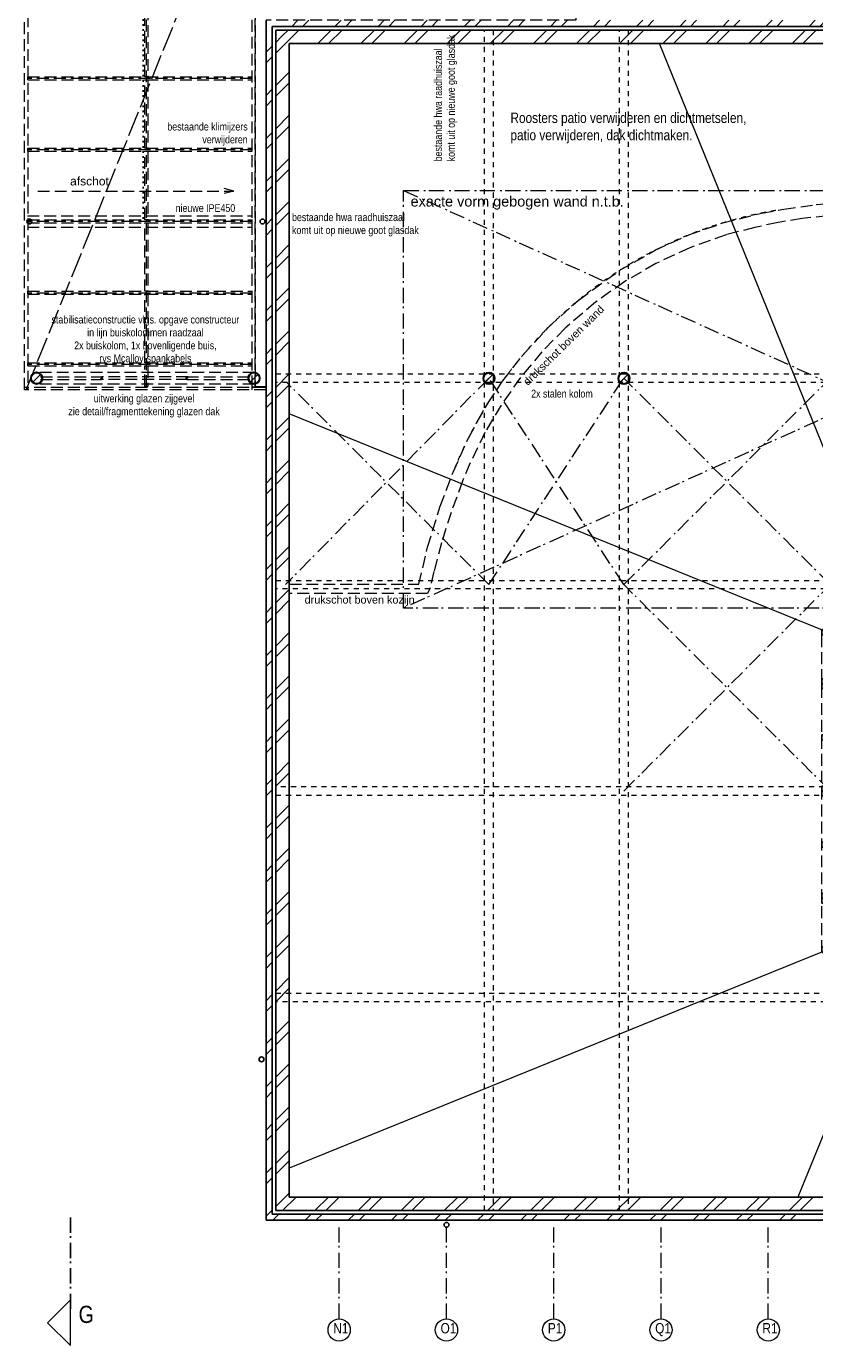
# Model space of a CAD drawing. Header units: millimetres. Extents: x 274611 to 571164, y 158736 to 298905.
# Tile 79 of 172: x 505683 to 518614, y 158736 to 180372. Entities that reach past the tile are written whole.
import ezdxf

# ---------------------------------------------------------------- set-up
doc = ezdxf.new("R2010")
doc.units = ezdxf.units.MM
doc.header["$LTSCALE"] = 400
for name, pattern in [('STYLE_01', [0.416641, 0.208282, -0.208359]), ('STYLE_02', [0.694427, 0.486069, -0.208359]), ('STYLE_03', [1.25, 1.041641, -0.208359]), ('STYLE_05', [0.208282, 0.069427, -0.138855]), ('STYLE_06', [1.041641, 0.625, -0.208282, 0.069427, -0.138931])]:
    doc.linetypes.add(name, pattern=pattern)
for name, color, linetype, lineweight in [('Binnenkozijnen', 140, 'Continuous', 15), ('Interieur-vaste inrichting', 140, 'Continuous', 15), ('Lijn-afbreek', 140, 'STYLE_06', 15), ('mat-baksteen', 5, 'Continuous', 25), ('mat-beton (ihwg)', 5, 'Continuous', 25), ('mat-isolatie', 140, 'Continuous', 15), ('mat-staal', 5, 'Continuous', 25), ('None', 7, 'Continuous', 9), ('Tekst', 140, 'Continuous', 15)]:
    doc.layers.add(name, color=color, linetype=linetype, lineweight=lineweight)
doc.styles.add('Arial', font='arial.ttf', dxfattribs={"height": 211.666667})
doc.styles.add('Arial Narrow', font='ARIALN.TTF', dxfattribs={"height": 222.25})

# ---------------------------------------------------------------- blocks, each defined once
blk = doc.blocks.new('*U363')
at = {"layer": 'Lijn-afbreek', "lineweight": 5}
for p, q in [((3497, -24360), (18647, -31210)), ((18647, -24360), (3497, -31210))]:
    blk.add_line(p, q, dxfattribs=at)
at = {"layer": 'Lijn-afbreek', "color": 140, "lineweight": 15}
blk.add_lwpolyline([(3497, -24360), (18647, -24360), (18647, -31210), (3497, -31210)], close=True, dxfattribs=at)
blk = doc.blocks.new('*U364')
at = {"layer": 'Interieur-vaste inrichting', "linetype": 'STYLE_01', "lineweight": 15}
blk.add_arc((10755, -31518), 6925, 99.5607, 157.9713, dxfattribs=at)
at = {"layer": 'mat-isolatie', "linetype": 'STYLE_02', "lineweight": 5}
blk.add_lwpolyline([(4566, -28410), (4874, -27860), (5121, -27490), (5455, -27060), (5869, -26610), (6367, -26160), (7037, -25675), (7625, -25340), (8178, -25090), (8737, -24893), (9367, -24733), (9737, -24666), (10267, -24593), (10577, -24563), (11007, -24538), (11340, -24532), (11342, -25232), (11807, -25242), (12387, -25287), (12867, -25352), (13437, -25463), (13847, -25567), (14377, -25720), (14944, -25910), (15497, -26134), (16035, -26390), (16507, -26649), (16937, -26916), (17487, -27304), (17907, -27641), (18360, -27108), (20541, -27108), (20541, -27217), (18406, -27217), (17917, -27782), (17367, -27339), (16899, -27010), (16357, -26678), (15747, -26358), (15131, -26089), (14607, -25898), (13957, -25702), (13400, -25558), (12827, -25467), (12207, -25369), (11807, -25349), (11337, -25332), (11245, -25333), (11237, -24733), (10897, -24743), (10457, -24775), (10037, -24823), (9641, -24886), (9260, -24967), (8787, -25087), (8192, -25300), (7637, -25559), (7127, -25855), (6647, -26193), (6146, -26620), (5767, -27007), (5415, -27430), (5098, -27880), (4833, -28330), (4590, -28830), (4465, -29130), (4277, -29640), (4118, -30140), (3995, -30610), (3935, -30880), (3891, -30972), (1626, -30972), (1626, -30820), (3747, -30820), (3891, -30210), (4100, -29540), (4311, -28980)], close=True, dxfattribs=at)
at = {"layer": 'None', "color": 7}
blk.add_blockref('*U363', (0, 0), dxfattribs=at)
at = {"layer": 'Tekst', "color": 140, "style": 'Arial'}
for s, insert, char_height, width, attachment_point in [('exacte vorm gebogen wand n.t.b.', (3613, -24455), 169.33, 3574.5, 1), ('drukschot boven kozijn', (19537, -27234), 127, 4640, 2), ('drukschot boven kozijn', (2777, -31009), 127, 4640, 2)]:
    blk.add_mtext(s, dxfattribs=dict(at, insert=insert, char_height=char_height, width=width, attachment_point=attachment_point))
at = {"layer": 'Tekst', "color": 140, "char_height": 127, "width": 3574.5, "attachment_point": 1, "style": 'Arial'}
for insert, rotation in [((14308, -25947), 341.3138), ((5446, -27478), 44.5638)]:
    blk.add_mtext('drukschot boven wand', dxfattribs=dict(at, insert=insert, rotation=rotation))
blk = doc.blocks.new('*U925')
at = {"layer": 'None', "color": 43, "linetype": 'Continuous', "lineweight": 9}
for points, knots in [([(0, 0), (0, 5), (3.894, 10), (11.68, 20), (20, 0)], [0, 0, 0, 0.3093529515, 0.3093529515, 1, 1, 1]), ([(20, 0), (28.32, -20), (36.106, -10), (40, -5), (40, 0), (40, 5), (36.106, 10), (28.32, 20), (20, 0)], [0, 0, 0, 0.3453298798, 0.3453298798, 0.500007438, 0.500007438, 0.6546816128, 0.6546816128, 1, 1, 1]), ([(20, 0), (25.824, -14), (31.2742, -7), (34, -3.5), (34, 0), (34, 3.5), (31.2742, 7), (25.824, 14), (20, 0)], [0, 0, 0, 0.3453298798, 0.3453298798, 0.500007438, 0.500007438, 0.6546816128, 0.6546816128, 1, 1, 1])]:
    blk.add_open_spline(points, degree=2, knots=knots, dxfattribs=at)
blk = doc.blocks.new('*U926')
at = {"layer": 'None', "color": 43}
blk.add_blockref('*U925', (0, 0), dxfattribs=at)
blk = doc.blocks.new('*U927')
at = {"layer": 'None', "color": 43, "linetype": 'Continuous', "lineweight": 9}
for points, knots in [([(0, 0), (0, 5), (3.894, 10), (11.68, 20), (20, 0)], [0, 0, 0, 0.3093529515, 0.3093529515, 1, 1, 1]), ([(20, 0), (28.32, -20), (36.106, -10), (40, -5), (40, 0), (40, 5), (36.106, 10), (28.32, 20), (20, 0)], [0, 0, 0, 0.3453298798, 0.3453298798, 0.500007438, 0.500007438, 0.6546816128, 0.6546816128, 1, 1, 1]), ([(20, 0), (25.824, -14), (31.2742, -7), (34, -3.5), (34, 0), (34, 3.5), (31.2742, 7), (25.824, 14), (20, 0)], [0, 0, 0, 0.3453298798, 0.3453298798, 0.500007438, 0.500007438, 0.6546816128, 0.6546816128, 1, 1, 1])]:
    blk.add_open_spline(points, degree=2, knots=knots, dxfattribs=at)
blk = doc.blocks.new('*U928')
at = {"layer": 'None', "color": 43}
blk.add_blockref('*U927', (0, 0), dxfattribs=at)
blk = doc.blocks.new('*X295')
at = {"layer": 'None', "lineweight": 9}
blk.add_line((-68, -68), (68, 68), dxfattribs=at)
blk = doc.blocks.new('Kolom O 194')
at = {"layer": 'mat-staal', "lineweight": 25}
for radius in [96.8, 88.8]:
    blk.add_circle((0, 0), radius, dxfattribs=at)
at = {"layer": 'mat-staal'}
blk.add_blockref('*X295', (0, 0), dxfattribs=at)
blk = doc.blocks.new('*U929')
at = {"layer": 'None', "color": 8, "linetype": 'STYLE_02', "lineweight": 5}
for p, q in [((1057, -27345), (-2522, -27345)), ((-39, -27420), (-1459, -27420)), ((-39, -27460), (-1459, -27460)), ((1057, -27535), (-2522, -27535))]:
    blk.add_line(p, q, dxfattribs=at)
at = {"layer": 'None', "color": 43, "linetype": 'STYLE_02', "lineweight": 9}
for p, q in [((-2459, -27420), (-1459, -27420)), ((-2459, -27460), (-1459, -27460)), ((-59, -27420), (948, -27420)), ((-59, -27460), (948, -27460))]:
    blk.add_line(p, q, dxfattribs=at)
at = {"layer": 'None', "color": 7}
for p in [(-2522, -27440), (1044, -27440)]:
    blk.add_blockref('Kolom O 194', p, dxfattribs=at)
at = {"layer": 'None', "color": 43}
for name, p, rotation in [('*U926', (-1459, -27420), 270), ('*U928', (-59, -27460), 90)]:
    blk.add_blockref(name, p, dxfattribs=dict(at, rotation=rotation))
blk = doc.blocks.new('*U933')
at = {"layer": 'None', "color": 43, "linetype": 'STYLE_02', "lineweight": 9}
blk.add_line((-2503, -24370), (715, -24370), dxfattribs=at)
at = {"layer": 'None', "color": 43, "lineweight": 9}
for q in [(556, -24327), (556, -24413)]:
    blk.add_line((715, -24370), q, dxfattribs=at)
at = {"layer": 'None', "color": 43, "insert": (-1973, -24137), "char_height": 141.1, "attachment_point": 1, "style": 'Arial'}
blk.add_mtext('afschot', dxfattribs=at)
blk = doc.blocks.new('*U935')
at = {"layer": 'None', "color": 140, "linetype": 'STYLE_03', "lineweight": 15}
blk.add_line((-2694, -27630), (6326, -5310), dxfattribs=at)
at = {"layer": 'None', "color": 140, "linetype": 'STYLE_02', "lineweight": 15}
for p, q in [((-724, -10169), (-724, -27575)), ((1011, -22524), (-2674, -22524)), ((1011, -23697), (-2674, -23697)), ((-2674, -24775), (1011, -24775)), ((1011, -24870), (-2674, -24870)), ((-2674, -24965), (1011, -24965)), ((1011, -26043), (-2674, -26043)), ((1011, -27216), (-2674, -27216)), ((1241, -27590), (-2719, -27590)), ((1241, -27630), (-2719, -27630))]:
    blk.add_line(p, q, dxfattribs=at)
at = {"layer": 'None', "color": 43, "linetype": 'STYLE_02', "lineweight": 9}
for p, q in [((-2669, -22495), (1011, -22495)), ((-2669, -22545), (-2669, -22495)), ((1011, -22545), (1011, -22495)), ((-2669, -22545), (1011, -22545)), ((-2669, -23668), (1011, -23668)), ((-2669, -23718), (-2669, -23668)), ((-2669, -23718), (1011, -23718)), ((1011, -23718), (1011, -23668)), ((-2669, -24841), (1011, -24841)), ((-2669, -24891), (-2669, -24841)), ((1011, -24891), (1011, -24841)), ((-2669, -24891), (1011, -24891)), ((-2669, -26014), (1011, -26014)), ((-2669, -26064), (-2669, -26014)), ((-2669, -26064), (1011, -26064)), ((1011, -26064), (1011, -26014)), ((-2669, -27187), (1011, -27187)), ((-2669, -27237), (-2669, -27187)), ((-2669, -27237), (1011, -27237)), ((1011, -27237), (1011, -27187))]:
    blk.add_line(p, q, dxfattribs=at)
for points in [[(-2719, -7320), (-2669, -7320), (-2669, -27630), (-2719, -27630)], [(-749, -21372), (-699, -21372), (-699, -22495), (-749, -22495)], [(1011, -21372), (1061, -21372), (1061, -27590), (1011, -27590)], [(1241, -27580), (1061, -27580), (1061, -21372), (6326, -21372), (6326, -21570), (1241, -21570)], [(-749, -22545), (-699, -22545), (-699, -23668), (-749, -23668)], [(-749, -23718), (-699, -23718), (-699, -24841), (-749, -24841)], [(-749, -24891), (-699, -24891), (-699, -26014), (-749, -26014)], [(-749, -26064), (-699, -26064), (-699, -27187), (-749, -27187)], [(-749, -27237), (-699, -27237), (-699, -27575), (-749, -27575)], [(1011, -27580), (1241, -27580), (1241, -27630), (1011, -27630)]]:
    blk.add_lwpolyline(points, close=True, dxfattribs=at)
at = {"layer": 'None', "color": 7}
for name in ['*U933', '*U929']:
    blk.add_blockref(name, (0, 0), dxfattribs=at)
at = {"layer": 'Tekst', "color": 140, "insert": (-738, -26415), "char_height": 127, "attachment_point": 2, "style": 'Arial Narrow'}
blk.add_mtext('stabilisatieconstructie vlgs. opgave constructeur\\Pin lijn buiskolommen raadzaal\\P2x buiskolom, 1x bovenligende buis,\\Prvs Mcalloy-spankabels\\P', dxfattribs=at)
blk = doc.blocks.new('*X1020')
at = {"layer": 'None', "lineweight": 9}
for p, q in [((1503, -21832), (1604, -21730)), ((1591, -21920), (1781, -21730)), ((2092, -21950), (2312, -21730)), ((2268, -21950), (2488, -21730)), ((2799, -21950), (3019, -21730)), ((2975, -21950), (3195, -21730)), ((3506, -21950), (3726, -21730)), ((3682, -21950), (3902, -21730)), ((4213, -21950), (4433, -21730)), ((4389, -21950), (4609, -21730)), ((4920, -21950), (5140, -21730)), ((5096, -21950), (5316, -21730)), ((5627, -21950), (5847, -21730)), ((5804, -21950), (6024, -21730)), ((6334, -21950), (6554, -21730)), ((6511, -21950), (6731, -21730)), ((7041, -21950), (7261, -21730)), ((7218, -21950), (7438, -21730)), ((7748, -21950), (7968, -21730)), ((7925, -21950), (8145, -21730)), ((8456, -21950), (8676, -21730)), ((8632, -21950), (8852, -21730)), ((9163, -21950), (9383, -21730)), ((9339, -21950), (9559, -21730)), ((9870, -21950), (10090, -21730)), ((10046, -21950), (10266, -21730)), ((10577, -21950), (10797, -21730)), ((10753, -21950), (10973, -21730)), ((11284, -21950), (11504, -21730)), ((11460, -21950), (11680, -21730)), ((11991, -21950), (12211, -21730)), ((12167, -21950), (12387, -21730)), ((12698, -21950), (12918, -21730)), ((12875, -21950), (13095, -21730)), ((13405, -21950), (13625, -21730)), ((13582, -21950), (13802, -21730)), ((14112, -21950), (14332, -21730)), ((14289, -21950), (14509, -21730)), ((14820, -21950), (15040, -21730)), ((14996, -21950), (15216, -21730)), ((15527, -21950), (15747, -21730)), ((15703, -21950), (15923, -21730)), ((16234, -21950), (16454, -21730)), ((16410, -21950), (16630, -21730)), ((16941, -21950), (17161, -21730)), ((17117, -21950), (17337, -21730)), ((17648, -21950), (17868, -21730)), ((17824, -21950), (18044, -21730)), ((18355, -21950), (18575, -21730)), ((18531, -21950), (18751, -21730)), ((19062, -21950), (19282, -21730)), ((19239, -21950), (19459, -21730)), ((19769, -21950), (19989, -21730)), ((19946, -21950), (20166, -21730)), ((20476, -21950), (20556, -21870))]:
    blk.add_line(p, q, dxfattribs=at)
blk = doc.blocks.new('*X1021')
at = {"layer": 'None', "lineweight": 9}
for p, q in [((1401, -21933), (1503, -21832)), ((1401, -22110), (1591, -21920)), ((1401, -22641), (1621, -22421)), ((1401, -22817), (1621, -22597)), ((1401, -23348), (1621, -23128)), ((1401, -23524), (1621, -23304)), ((1401, -24055), (1621, -23835)), ((1401, -24231), (1621, -24011)), ((1401, -24762), (1621, -24542)), ((1401, -24938), (1621, -24718)), ((1401, -25469), (1621, -25249)), ((1401, -25645), (1621, -25425)), ((1401, -26176), (1621, -25956)), ((1401, -26352), (1621, -26132)), ((1401, -26883), (1621, -26663)), ((1401, -27060), (1621, -26840)), ((1401, -27590), (1621, -27370)), ((1401, -27767), (1621, -27547)), ((1401, -28297), (1621, -28077)), ((1401, -28474), (1621, -28254)), ((1401, -29005), (1621, -28785)), ((1401, -29181), (1621, -28961)), ((1401, -29712), (1621, -29492)), ((1401, -29888), (1621, -29668)), ((1401, -30419), (1621, -30199)), ((1401, -30595), (1621, -30375)), ((1401, -31126), (1621, -30906)), ((1401, -31302), (1621, -31082)), ((1401, -31833), (1621, -31613)), ((1401, -32009), (1621, -31789)), ((1401, -32540), (1621, -32320)), ((1401, -32716), (1621, -32496)), ((1401, -33247), (1621, -33027)), ((1401, -33424), (1621, -33204)), ((1401, -33954), (1621, -33734)), ((1401, -34131), (1621, -33911)), ((1401, -34661), (1621, -34441)), ((1401, -34838), (1621, -34618)), ((1401, -35368), (1621, -35148)), ((1401, -35545), (1621, -35325)), ((1401, -36076), (1621, -35856)), ((1401, -36252), (1621, -36032)), ((1401, -36783), (1621, -36563)), ((1401, -36959), (1621, -36739)), ((1401, -37490), (1621, -37270)), ((1401, -37666), (1621, -37446)), ((1401, -38197), (1621, -37977)), ((1401, -38373), (1621, -38153)), ((1401, -38904), (1621, -38684)), ((1401, -39080), (1621, -38860)), ((1401, -39611), (1621, -39391)), ((1401, -39788), (1621, -39568)), ((1401, -40318), (1621, -40098)), ((1401, -40495), (1621, -40275)), ((1401, -41025), (1621, -40805))]:
    blk.add_line(p, q, dxfattribs=at)
blk = doc.blocks.new('*X1022')
at = {"layer": 'None', "lineweight": 9}
for p, q in [((1513, -41090), (1733, -40870)), ((2044, -41090), (2264, -40870)), ((2220, -41090), (2440, -40870)), ((2751, -41090), (2971, -40870)), ((2927, -41090), (3147, -40870)), ((3458, -41090), (3678, -40870)), ((3634, -41090), (3854, -40870)), ((4165, -41090), (4385, -40870)), ((4341, -41090), (4561, -40870)), ((4872, -41090), (5092, -40870)), ((5048, -41090), (5268, -40870)), ((5579, -41090), (5799, -40870)), ((5755, -41090), (5975, -40870)), ((6286, -41090), (6506, -40870)), ((6463, -41090), (6683, -40870)), ((6993, -41090), (7213, -40870)), ((7170, -41090), (7390, -40870)), ((7700, -41090), (7920, -40870)), ((7877, -41090), (8097, -40870)), ((8408, -41090), (8628, -40870)), ((8584, -41090), (8804, -40870)), ((9115, -41090), (9335, -40870)), ((9291, -41090), (9511, -40870)), ((9822, -41090), (10042, -40870)), ((9998, -41090), (10218, -40870)), ((10529, -41090), (10749, -40870)), ((10705, -41090), (10925, -40870)), ((11236, -41090), (11456, -40870)), ((11412, -41090), (11632, -40870)), ((11943, -41090), (12163, -40870)), ((12119, -41090), (12339, -40870)), ((12650, -41090), (12870, -40870)), ((12827, -41090), (13047, -40870)), ((13357, -41090), (13577, -40870)), ((13534, -41090), (13754, -40870)), ((14064, -41090), (14284, -40870)), ((14241, -41090), (14461, -40870)), ((14771, -41090), (14991, -40870)), ((14948, -41090), (15168, -40870)), ((15479, -41090), (15699, -40870)), ((15655, -41090), (15875, -40870)), ((16186, -41090), (16406, -40870)), ((16362, -41090), (16582, -40870)), ((16893, -41090), (17113, -40870)), ((17069, -41090), (17289, -40870)), ((17600, -41090), (17820, -40870)), ((17776, -41090), (17996, -40870)), ((18307, -41090), (18527, -40870)), ((18483, -41090), (18703, -40870)), ((19014, -41090), (19234, -40870)), ((19191, -41090), (19411, -40870)), ((19721, -41090), (19941, -40870)), ((19898, -41090), (20118, -40870)), ((20428, -41090), (20595, -40924)), ((20605, -41090), (20683, -41012))]:
    blk.add_line(p, q, dxfattribs=at)
blk = doc.blocks.new('*X1023')
at = {"layer": 'None', "lineweight": 9}
for p, q in [((1241, -22093), (1341, -21993)), ((1241, -22270), (1341, -22170)), ((1241, -22801), (1341, -22701)), ((1241, -22977), (1341, -22877)), ((1241, -23508), (1341, -23408)), ((1241, -23684), (1341, -23584)), ((1241, -24215), (1341, -24115)), ((1241, -24391), (1341, -24291)), ((1241, -24922), (1341, -24822)), ((1241, -25098), (1341, -24998)), ((1241, -25629), (1341, -25529)), ((1241, -25805), (1341, -25705)), ((1241, -26336), (1341, -26236)), ((1241, -26512), (1341, -26412)), ((1241, -27043), (1341, -26943)), ((1241, -27220), (1341, -27120)), ((1241, -27750), (1341, -27650)), ((1241, -27927), (1341, -27827)), ((1241, -28457), (1341, -28357)), ((1241, -28634), (1341, -28534)), ((1241, -29165), (1341, -29065)), ((1241, -29341), (1341, -29241)), ((1241, -29872), (1341, -29772)), ((1241, -30048), (1341, -29948)), ((1241, -30579), (1341, -30479)), ((1241, -30755), (1341, -30655)), ((1241, -31286), (1341, -31186)), ((1241, -31462), (1341, -31362)), ((1241, -31993), (1341, -31893)), ((1241, -32169), (1341, -32069)), ((1241, -32700), (1341, -32600)), ((1241, -32876), (1341, -32776)), ((1241, -33407), (1341, -33307)), ((1241, -33584), (1341, -33484)), ((1241, -34114), (1341, -34014)), ((1241, -34291), (1341, -34191)), ((1241, -34821), (1341, -34721)), ((1241, -34998), (1341, -34898)), ((1241, -35528), (1341, -35428)), ((1241, -35705), (1341, -35605)), ((1241, -36236), (1341, -36136)), ((1241, -36412), (1341, -36312)), ((1241, -36943), (1341, -36843)), ((1241, -37119), (1341, -37019)), ((1241, -37650), (1341, -37550)), ((1241, -37826), (1341, -37726)), ((1241, -38357), (1341, -38257)), ((1241, -38533), (1341, -38433)), ((1241, -39064), (1341, -38964)), ((1241, -39240), (1341, -39140)), ((1241, -39771), (1341, -39671)), ((1241, -39948), (1341, -39848)), ((1241, -40478), (1341, -40378)), ((1241, -40655), (1341, -40555)), ((1241, -41185), (1341, -41085))]:
    blk.add_line(p, q, dxfattribs=at)
blk = doc.blocks.new('*X1024')
at = {"layer": 'None', "lineweight": 9}
for p, q in [((1353, -41250), (1453, -41150)), ((1884, -41250), (1984, -41150)), ((2060, -41250), (2160, -41150)), ((2591, -41250), (2691, -41150)), ((2767, -41250), (2867, -41150)), ((3298, -41250), (3398, -41150)), ((3474, -41250), (3574, -41150)), ((4005, -41250), (4105, -41150)), ((4181, -41250), (4281, -41150)), ((4712, -41250), (4812, -41150)), ((4888, -41250), (4988, -41150)), ((5419, -41250), (5519, -41150)), ((5595, -41250), (5695, -41150)), ((6126, -41250), (6226, -41150)), ((6303, -41250), (6403, -41150)), ((6833, -41250), (6933, -41150)), ((7010, -41250), (7110, -41150)), ((7540, -41250), (7640, -41150)), ((7717, -41250), (7817, -41150)), ((8247, -41250), (8347, -41150)), ((8424, -41250), (8524, -41150)), ((8955, -41250), (9055, -41150)), ((9131, -41250), (9231, -41150)), ((9662, -41250), (9762, -41150)), ((9838, -41250), (9938, -41150)), ((10369, -41250), (10469, -41150)), ((10545, -41250), (10645, -41150)), ((11076, -41250), (11176, -41150)), ((11252, -41250), (11352, -41150)), ((11783, -41250), (11883, -41150)), ((11959, -41250), (12059, -41150)), ((12490, -41250), (12590, -41150)), ((12667, -41250), (12767, -41150)), ((13197, -41250), (13297, -41150)), ((13374, -41250), (13474, -41150)), ((13904, -41250), (14004, -41150)), ((14081, -41250), (14181, -41150)), ((14611, -41250), (14711, -41150)), ((14788, -41250), (14888, -41150)), ((15319, -41250), (15419, -41150)), ((15495, -41250), (15595, -41150)), ((16026, -41250), (16126, -41150)), ((16202, -41250), (16302, -41150)), ((16733, -41250), (16833, -41150)), ((16909, -41250), (17009, -41150)), ((17440, -41250), (17540, -41150)), ((17616, -41250), (17716, -41150)), ((18147, -41250), (18247, -41150)), ((18323, -41250), (18423, -41150)), ((18854, -41250), (18954, -41150)), ((19030, -41250), (19130, -41150)), ((19561, -41250), (19661, -41150)), ((19738, -41250), (19838, -41150)), ((20268, -41250), (20368, -41150)), ((20445, -41250), (20545, -41150))]:
    blk.add_line(p, q, dxfattribs=at)
blk = doc.blocks.new('*X1027')
at = {"layer": 'None', "lineweight": 9}
for p, q in [((1665, -21670), (1765, -21570)), ((1841, -21670), (1941, -21570)), ((2372, -21670), (2472, -21570)), ((2548, -21670), (2648, -21570)), ((3079, -21670), (3179, -21570)), ((3255, -21670), (3355, -21570)), ((3786, -21670), (3886, -21570)), ((3962, -21670), (4062, -21570)), ((4493, -21670), (4593, -21570)), ((4669, -21670), (4769, -21570)), ((5200, -21670), (5300, -21570)), ((5376, -21670), (5476, -21570)), ((5907, -21670), (6007, -21570)), ((6084, -21670), (6184, -21570)), ((6614, -21670), (6714, -21570)), ((6791, -21670), (6891, -21570)), ((7321, -21670), (7421, -21570)), ((7498, -21670), (7598, -21570)), ((8028, -21670), (8128, -21570)), ((8205, -21670), (8305, -21570)), ((8736, -21670), (8836, -21570)), ((8912, -21670), (9012, -21570)), ((9443, -21670), (9543, -21570)), ((9619, -21670), (9719, -21570)), ((10150, -21670), (10250, -21570)), ((10326, -21670), (10426, -21570)), ((10857, -21670), (10957, -21570)), ((11033, -21670), (11133, -21570)), ((11564, -21670), (11664, -21570)), ((11740, -21670), (11840, -21570)), ((12271, -21670), (12371, -21570)), ((12448, -21670), (12548, -21570)), ((12978, -21670), (13078, -21570)), ((13155, -21670), (13255, -21570)), ((13685, -21670), (13785, -21570)), ((13862, -21670), (13962, -21570)), ((14392, -21670), (14492, -21570)), ((14569, -21670), (14669, -21570)), ((15100, -21670), (15200, -21570)), ((15276, -21670), (15376, -21570)), ((15807, -21670), (15907, -21570)), ((15983, -21670), (16083, -21570)), ((16514, -21670), (16614, -21570)), ((16690, -21670), (16790, -21570)), ((17221, -21670), (17321, -21570)), ((17397, -21670), (17497, -21570)), ((17928, -21670), (18028, -21570)), ((18104, -21670), (18204, -21570)), ((18635, -21670), (18735, -21570)), ((18811, -21670), (18911, -21570)), ((19342, -21670), (19442, -21570)), ((19519, -21670), (19619, -21570)), ((20049, -21670), (20149, -21570)), ((20226, -21670), (20326, -21570)), ((20756, -21670), (20856, -21570))]:
    blk.add_line(p, q, dxfattribs=at)
blk = doc.blocks.new('HWA')
at = {"layer": 'None', "color": 92, "linetype": 'Continuous', "lineweight": 25}
blk.add_circle((0, -74), 40, dxfattribs=at)
blk = doc.blocks.new('*U1214')
at = {"layer": 'None', "color": 8, "linetype": 'STYLE_06', "lineweight": 5}
for p, q in [((17266, -23857), (20761, -21840)), ((20761, -23857), (17266, -21840)), ((17266, -23857), (20761, -27440)), ((20761, -23857), (17266, -27440)), ((4896, -27440), (1561, -30825)), ((7111, -30825), (4896, -27440)), ((4896, -30825), (7111, -27440)), ((10496, -30825), (7111, -27440)), ((7111, -30825), (10496, -27440)), ((13881, -30825), (10496, -27440)), ((10496, -30825), (13881, -27440)), ((17266, -30825), (13881, -27440)), ((13881, -30825), (17266, -27440)), ((17266, -30825), (20761, -27440)), ((20761, -30825), (17266, -27440)), ((4896, -30825), (1581, -27510)), ((10496, -34210), (7111, -30825)), ((7111, -34210), (10496, -30825)), ((20761, -34210), (17266, -30825)), ((17266, -34210), (20761, -30825)), ((17266, -37595), (20761, -34210)), ((20761, -37595), (17266, -34210)), ((17266, -41090), (20761, -37595)), ((20761, -41090), (17266, -37595))]:
    blk.add_line(p, q, dxfattribs=at)
at = {"layer": 'None', "color": 8, "linetype": 'STYLE_01', "lineweight": 5}
for points in [[(1401, -21730), (20761, -21730), (20761, -41090), (1401, -41090)], [(4826, -21730), (4966, -21730), (4966, -41090), (4826, -41090)], [(4826, -21730), (4966, -21730), (4966, -41090), (4826, -41090)], [(7041, -21730), (7181, -21730), (7181, -41090), (7041, -41090)], [(10426, -21730), (10566, -21730), (10566, -41090), (10426, -41090)], [(13811, -21730), (13811, -30895), (13951, -30895), (13951, -21730)], [(17196, -21730), (17336, -21730), (17336, -41090), (17196, -41090)], [(17196, -23770), (20761, -23770), (20761, -23910), (17196, -23910)], [(1401, -27370), (20761, -27370), (20761, -27510), (1401, -27510)], [(1401, -30755), (20761, -30755), (20761, -30895), (1401, -30895)], [(1401, -34140), (1401, -34280), (10566, -34280), (10566, -34140)], [(20761, -34140), (17196, -34140), (17196, -34280), (20761, -34280)], [(1401, -37525), (20761, -37525), (20761, -37665), (1401, -37665)], [(13951, -41090), (13951, -37525), (13811, -37525), (13811, -41090)]]:
    blk.add_lwpolyline(points, close=True, dxfattribs=at)
blk = doc.blocks.new('*U1576')
at = {"layer": 'None', "color": 43, "linetype": 'Continuous', "lineweight": 9, "flags": 128}
blk.add_lwpolyline([(90, -76), (18, -76, -0.4142136), (3, -61), (3, 61, -0.4142136), (18, 76), (90, 76), (90, 85.5), (-90, 85.5), (-90, 76), (-18, 76, -0.4142136), (-3, 61), (-3, -61, -0.4142136), (-18, -76), (-90, -76), (-90, -85.5), (90, -85.5)], format="xyb", close=True, dxfattribs=at)
blk = doc.blocks.new('*U1577')
at = {"layer": 'None', "color": 43, "linetype": 'Continuous', "lineweight": 9, "flags": 128}
blk.add_lwpolyline([(90, -76), (18, -76, -0.4142136), (3, -61), (3, 61, -0.4142136), (18, 76), (90, 76), (90, 85.5), (-90, 85.5), (-90, 76), (-18, 76, -0.4142136), (-3, 61), (-3, -61, -0.4142136), (-18, -76), (-90, -76), (-90, -85.5), (90, -85.5)], format="xyb", close=True, dxfattribs=at)
blk = doc.blocks.new('*U1578')
at = {"layer": 'None', "color": 43, "linetype": 'Continuous', "lineweight": 9, "flags": 128}
blk.add_lwpolyline([(90, -76), (18, -76, -0.4142136), (3, -61), (3, 61, -0.4142136), (18, 76), (90, 76), (90, 85.5), (-90, 85.5), (-90, 76), (-18, 76, -0.4142136), (-3, 61), (-3, -61, -0.4142136), (-18, -76), (-90, -76), (-90, -85.5), (90, -85.5)], format="xyb", close=True, dxfattribs=at)
blk = doc.blocks.new('*U1579')
at = {"layer": 'None', "color": 43, "linetype": 'Continuous', "lineweight": 9, "flags": 128}
blk.add_lwpolyline([(90, -76), (18, -76, -0.4142136), (3, -61), (3, 61, -0.4142136), (18, 76), (90, 76), (90, 85.5), (-90, 85.5), (-90, 76), (-18, 76, -0.4142136), (-3, 61), (-3, -61, -0.4142136), (-18, -76), (-90, -76), (-90, -85.5), (90, -85.5)], format="xyb", close=True, dxfattribs=at)
blk = doc.blocks.new('*U1580')
at = {"layer": 'None', "color": 43, "linetype": 'Continuous', "lineweight": 9, "flags": 128}
blk.add_lwpolyline([(90, -76), (18, -76, -0.4142136), (3, -61), (3, 61, -0.4142136), (18, 76), (90, 76), (90, 85.5), (-90, 85.5), (-90, 76), (-18, 76, -0.4142136), (-3, 61), (-3, -61, -0.4142136), (-18, -76), (-90, -76), (-90, -85.5), (90, -85.5)], format="xyb", close=True, dxfattribs=at)
blk = doc.blocks.new('*U1581')
at = {"layer": 'None', "color": 43, "linetype": 'Continuous', "lineweight": 9, "flags": 128}
blk.add_lwpolyline([(90, -76), (18, -76, -0.4142136), (3, -61), (3, 61, -0.4142136), (18, 76), (90, 76), (90, 85.5), (-90, 85.5), (-90, 76), (-18, 76, -0.4142136), (-3, 61), (-3, -61, -0.4142136), (-18, -76), (-90, -76), (-90, -85.5), (90, -85.5)], format="xyb", close=True, dxfattribs=at)
blk = doc.blocks.new('*U1582')
at = {"layer": 'None', "color": 43, "linetype": 'Continuous', "lineweight": 9, "flags": 128}
blk.add_lwpolyline([(90, -76), (18, -76, -0.4142136), (3, -61), (3, 61, -0.4142136), (18, 76), (90, 76), (90, 85.5), (-90, 85.5), (-90, 76), (-18, 76, -0.4142136), (-3, 61), (-3, -61, -0.4142136), (-18, -76), (-90, -76), (-90, -85.5), (90, -85.5)], format="xyb", close=True, dxfattribs=at)
blk = doc.blocks.new('*U1583')
at = {"layer": 'None', "color": 43, "linetype": 'Continuous', "lineweight": 9, "flags": 128}
blk.add_lwpolyline([(90, -76), (18, -76, -0.4142136), (3, -61), (3, 61, -0.4142136), (18, 76), (90, 76), (90, 85.5), (-90, 85.5), (-90, 76), (-18, 76, -0.4142136), (-3, 61), (-3, -61, -0.4142136), (-18, -76), (-90, -76), (-90, -85.5), (90, -85.5)], format="xyb", close=True, dxfattribs=at)
blk = doc.blocks.new('*U1584')
at = {"layer": 'None', "color": 43, "linetype": 'Continuous', "lineweight": 9, "flags": 128}
blk.add_lwpolyline([(90, -76), (18, -76, -0.4142136), (3, -61), (3, 61, -0.4142136), (18, 76), (90, 76), (90, 85.5), (-90, 85.5), (-90, 76), (-18, 76, -0.4142136), (-3, 61), (-3, -61, -0.4142136), (-18, -76), (-90, -76), (-90, -85.5), (90, -85.5)], format="xyb", close=True, dxfattribs=at)
blk = doc.blocks.new('*U1585')
at = {"layer": 'None', "color": 43, "linetype": 'Continuous', "lineweight": 9, "flags": 128}
blk.add_lwpolyline([(90, -76), (18, -76, -0.4142136), (3, -61), (3, 61, -0.4142136), (18, 76), (90, 76), (90, 85.5), (-90, 85.5), (-90, 76), (-18, 76, -0.4142136), (-3, 61), (-3, -61, -0.4142136), (-18, -76), (-90, -76), (-90, -85.5), (90, -85.5)], format="xyb", close=True, dxfattribs=at)
blk = doc.blocks.new('*U1586')
at = {"layer": 'None', "color": 43, "linetype": 'Continuous', "lineweight": 9, "flags": 128}
blk.add_lwpolyline([(90, -76), (18, -76, -0.4142136), (3, -61), (3, 61, -0.4142136), (18, 76), (90, 76), (90, 85.5), (-90, 85.5), (-90, 76), (-18, 76, -0.4142136), (-3, 61), (-3, -61, -0.4142136), (-18, -76), (-90, -76), (-90, -85.5), (90, -85.5)], format="xyb", close=True, dxfattribs=at)
blk = doc.blocks.new('*U1587')
at = {"layer": 'None', "color": 43, "linetype": 'Continuous', "lineweight": 9, "flags": 128}
blk.add_lwpolyline([(90, -76), (18, -76, -0.4142136), (3, -61), (3, 61, -0.4142136), (18, 76), (90, 76), (90, 85.5), (-90, 85.5), (-90, 76), (-18, 76, -0.4142136), (-3, 61), (-3, -61, -0.4142136), (-18, -76), (-90, -76), (-90, -85.5), (90, -85.5)], format="xyb", close=True, dxfattribs=at)
blk = doc.blocks.new('*U1588')
at = {"layer": 'None', "color": 140, "linetype": 'STYLE_02', "lineweight": 15}
for p, q in [((10361, -31570), (11241, -30690)), ((11241, -30690), (16521, -30690)), ((16521, -30690), (17401, -31570)), ((10411, -31591), (11262, -30740)), ((11262, -30740), (16500, -30740)), ((16500, -30740), (17351, -31591)), ((10361, -36850), (10361, -31570)), ((17401, -31570), (17401, -36850)), ((10411, -36829), (10411, -31591)), ((17351, -31591), (17351, -36829)), ((11241, -37730), (10361, -36850)), ((11262, -37680), (10411, -36829)), ((17351, -36829), (16500, -37680)), ((17401, -36850), (16521, -37730)), ((16521, -37730), (11241, -37730)), ((16500, -37680), (11262, -37680))]:
    blk.add_line(p, q, dxfattribs=at)
at = {"layer": 'None', "color": 92, "linetype": 'STYLE_02', "lineweight": 25}
for points in [[(11262, -30740), (11220, -30782), (11184, -30747), (11241, -30690), (11321, -30690), (11321, -30740)], [(12041, -30690), (12121, -30690), (12121, -30740), (12041, -30740)], [(12121, -30690), (12201, -30690), (12201, -30740), (12121, -30740)], [(12961, -30690), (13041, -30690), (13041, -30740), (12961, -30740)], [(13801, -30690), (13881, -30690), (13881, -30740), (13801, -30740)], [(13881, -30690), (13961, -30690), (13961, -30740), (13881, -30740)], [(14721, -30690), (14801, -30690), (14801, -30740), (14721, -30740)], [(15561, -30690), (15641, -30690), (15641, -30740), (15561, -30740)], [(15641, -30690), (15721, -30690), (15721, -30740), (15641, -30740)], [(16500, -30740), (16542, -30782), (16578, -30747), (16521, -30690), (16441, -30690), (16441, -30740)], [(10411, -31591), (10453, -31549), (10418, -31513), (10361, -31570), (10361, -31650), (10411, -31650)], [(17351, -31591), (17309, -31549), (17344, -31513), (17401, -31570), (17401, -31650), (17351, -31650)], [(10411, -32450), (10411, -32370), (10361, -32370), (10361, -32450)], [(10411, -32530), (10411, -32450), (10361, -32450), (10361, -32530)], [(17351, -32450), (17351, -32370), (17401, -32370), (17401, -32450)], [(17351, -32530), (17351, -32450), (17401, -32450), (17401, -32530)], [(10411, -33370), (10411, -33290), (10361, -33290), (10361, -33370)], [(17351, -33370), (17351, -33290), (17401, -33290), (17401, -33370)], [(10411, -34210), (10411, -34130), (10361, -34130), (10361, -34210)], [(17351, -34210), (17351, -34130), (17401, -34130), (17401, -34210)], [(10411, -34210), (10411, -34290), (10361, -34290), (10361, -34210)], [(17351, -34210), (17351, -34290), (17401, -34290), (17401, -34210)], [(10411, -35050), (10411, -35130), (10361, -35130), (10361, -35050)], [(17351, -35050), (17351, -35130), (17401, -35130), (17401, -35050)], [(10411, -35890), (10411, -35970), (10361, -35970), (10361, -35890)], [(17351, -35890), (17351, -35970), (17401, -35970), (17401, -35890)], [(10411, -35970), (10411, -36050), (10361, -36050), (10361, -35970)], [(17351, -35970), (17351, -36050), (17401, -36050), (17401, -35970)], [(10411, -36829), (10453, -36871), (10418, -36907), (10361, -36850), (10361, -36770), (10411, -36770)], [(17351, -36829), (17309, -36871), (17344, -36907), (17401, -36850), (17401, -36770), (17351, -36770)], [(11262, -37680), (11220, -37638), (11184, -37673), (11241, -37730), (11321, -37730), (11321, -37680)], [(16500, -37680), (16542, -37638), (16578, -37673), (16521, -37730), (16441, -37730), (16441, -37680)], [(12041, -37680), (12121, -37680), (12121, -37730), (12041, -37730)], [(12121, -37680), (12201, -37680), (12201, -37730), (12121, -37730)], [(12961, -37680), (13041, -37680), (13041, -37730), (12961, -37730)], [(13801, -37680), (13881, -37680), (13881, -37730), (13801, -37730)], [(13881, -37680), (13961, -37680), (13961, -37730), (13881, -37730)], [(14721, -37680), (14801, -37680), (14801, -37730), (14721, -37730)], [(15561, -37680), (15641, -37680), (15641, -37730), (15561, -37730)], [(15641, -37680), (15721, -37680), (15721, -37730), (15641, -37730)]]:
    blk.add_lwpolyline(points, close=True, dxfattribs=at)
at = {"layer": 'None', "color": 43, "xscale": -1}
for name, p in [('*U1584', (12121, -30825)), ('*U1582', (13881, -30825)), ('*U1583', (15641, -30825))]:
    blk.add_blockref(name, p, dxfattribs=at)
at = {"layer": 'None', "color": 43, "xscale": -1, "rotation": 270}
for name, p in [('*U1585', (10497, -32450)), ('*U1586', (10497, -34210)), ('*U1587', (10497, -35970))]:
    blk.add_blockref(name, p, dxfattribs=at)
at = {"layer": 'None', "color": 43, "rotation": 270}
for name, p in [('*U1580', (17266, -32450)), ('*U1576', (17266, -34210)), ('*U1581', (17266, -35970))]:
    blk.add_blockref(name, p, dxfattribs=at)
at = {"layer": 'None', "color": 43}
for name, p in [('*U1579', (12121, -37594)), ('*U1578', (13881, -37594)), ('*U1577', (15641, -37594))]:
    blk.add_blockref(name, p, dxfattribs=at)
blk = doc.blocks.new('*U1589')
at = {"layer": 'None', "color": 8, "lineweight": 5}
for p, q in [((10497, -36794), (10497, -31633)), ((10647, -36734), (10647, -31686)), ((10737, -36697), (10737, -31723)), ((10797, -36673), (10797, -31747)), ((10832, -36659), (10832, -31761))]:
    blk.add_line(p, q, dxfattribs=at)
blk = doc.blocks.new('*U1590')
at = {"layer": 'None', "color": 8, "lineweight": 5}
for p, q in [((10651, -36732), (11359, -37441)), ((10741, -36695), (11396, -37350)), ((10796, -36673), (11418, -37295)), ((10832, -36659), (11432, -37259)), ((10497, -36791), (11298, -37591))]:
    blk.add_line(p, q, dxfattribs=at)
blk = doc.blocks.new('*U1591')
at = {"layer": 'None', "color": 8, "lineweight": 5}
for p, q in [((10497, -31629), (11298, -30829)), ((10651, -31688), (11359, -30979)), ((10741, -31725), (11396, -31070)), ((10796, -31747), (11418, -31125)), ((10832, -31761), (11432, -31161))]:
    blk.add_line(p, q, dxfattribs=at)
blk = doc.blocks.new('*U1592')
at = {"layer": 'None', "color": 8, "lineweight": 5}
for p, q in [((16930, -36659), (16930, -31761)), ((16965, -36673), (16965, -31747)), ((17025, -36697), (17025, -31723)), ((17115, -36734), (17115, -31686)), ((17265, -36794), (17265, -31633))]:
    blk.add_line(p, q, dxfattribs=at)
blk = doc.blocks.new('*U1593')
at = {"layer": 'None', "color": 8, "lineweight": 5}
for p, q in [((16931, -36659), (16330, -37259)), ((16966, -36673), (16344, -37295)), ((17021, -36695), (16366, -37350)), ((17112, -36732), (16403, -37441)), ((17265, -36791), (16464, -37591))]:
    blk.add_line(p, q, dxfattribs=at)
blk = doc.blocks.new('*U1594')
at = {"layer": 'None', "color": 8, "lineweight": 5}
for p, q in [((17265, -31629), (16464, -30829)), ((16966, -31747), (16344, -31125)), ((17021, -31725), (16366, -31070)), ((17112, -31688), (16403, -30979)), ((16931, -31761), (16330, -31161))]:
    blk.add_line(p, q, dxfattribs=at)
blk = doc.blocks.new('*U1595')
at = {"layer": 'None', "color": 8, "lineweight": 5}
for p, q in [((16364, -37358), (11390, -37358)), ((16340, -37298), (11414, -37298)), ((16326, -37263), (11429, -37263)), ((16462, -37598), (11301, -37598)), ((16401, -37448), (11354, -37448))]:
    blk.add_line(p, q, dxfattribs=at)
blk = doc.blocks.new('*U1596')
at = {"layer": 'None', "color": 8, "lineweight": 5}
for p, q in [((16462, -30830), (11301, -30830)), ((16401, -30980), (11354, -30980)), ((16364, -31070), (11390, -31070)), ((16340, -31130), (11414, -31130)), ((16326, -31165), (11429, -31165))]:
    blk.add_line(p, q, dxfattribs=at)
blk = doc.blocks.new('*U1597')
at = {"layer": 'None', "color": 140, "lineweight": 15}
for p, q in [((11442, -31186), (10857, -31771)), ((11463, -31236), (10907, -31792)), ((11442, -31186), (16320, -31186)), ((11463, -31236), (16299, -31236)), ((16299, -31236), (16855, -31792)), ((16320, -31186), (16905, -31771)), ((10832, -36649), (10832, -31771)), ((10857, -36649), (10857, -31771)), ((10907, -36628), (10907, -31792)), ((16855, -31792), (16855, -36628)), ((16905, -31771), (16905, -36649)), ((10857, -36649), (11442, -37234)), ((10907, -36628), (11463, -37184)), ((16299, -37184), (16855, -36628)), ((16320, -37234), (16905, -36649)), ((11463, -37184), (16299, -37184)), ((11442, -37234), (16320, -37234))]:
    blk.add_line(p, q, dxfattribs=at)
blk = doc.blocks.new('*U1598')
at = {"layer": 'None', "color": 140, "lineweight": 15}
for p, q in [((11463, -31236), (7696, -21950)), ((16299, -31236), (20066, -21950)), ((10907, -31792), (1621, -28025)), ((16855, -31792), (20541, -30297)), ((10907, -36628), (1621, -40395)), ((16855, -36628), (20541, -38123)), ((11463, -37184), (9968, -40870)), ((16299, -37184), (17794, -40870))]:
    blk.add_line(p, q, dxfattribs=at)
blk = doc.blocks.new('*U1599')
at = {"layer": 'None', "color": 7}
for name in ['*U1598', '*U1591', '*U1596', '*U1594', '*U1597', '*U1589', '*U1592', '*U1590', '*U1593', '*U1595']:
    blk.add_blockref(name, (0, 0), dxfattribs=at)
blk = doc.blocks.new('*U1600')
at = {"layer": 'None', "color": 8, "lineweight": 5}
for p, q in [((17401, -35720), (18021, -35431)), ((17351, -35970), (18021, -35770))]:
    blk.add_line(p, q, dxfattribs=at)
at = {"layer": 'None', "color": 7}
for name in ['*U1599', '*U1588']:
    blk.add_blockref(name, (0, 0), dxfattribs=at)
at = {"layer": 'None', "color": 140, "char_height": 141.11, "attachment_point": 1, "style": 'Arial'}
for insert, rotation in [((16734, -29635), 67.4903), ((18004, -31105), 22.4703)]:
    blk.add_mtext('systeemlijn gebogen plafond', dxfattribs=dict(at, insert=insert, rotation=rotation))
for s, insert in [('bestaande kozijnen handhaven', (18051, -35330)), ('bestaande staalconstructie inkorten i.v.m. glasdak', (18051, -35669)), ('KOEPEL RAADZAALDAK\\Pverwijderen bestaande stalen lamellen en achterliggende persroosters\\Pincl. bijbehorende staalconstructie\\P\\Plet op: i.v.m. te behouden stalen constructie alles ter plaatse inmeten\\Palle aanpassingen aan bestaande staalconstructie i.o.m. constructeur', (11231, -37980))]:
    blk.add_mtext(s, dxfattribs=dict(at, insert=insert))

msp = doc.modelspace()

# ---------------------------------------------------------------- linework, layer by layer
at = {"layer": 'mat-baksteen', "lineweight": 25}
for p, q in [((509614.18474, 180471.95664), (509614.18474, 160791.95664)), ((509714.18474, 180371.95664), (509714.18474, 160891.95664)), ((529194.18474, 180371.95664), (509714.18474, 180371.95664)), ((528929.18474, 180311.916), (509774.18474, 180311.916)), ((509774.18474, 180311.916), (509774.18474, 160951.99727)), ((513314.18474, 180091.916), (509994.18474, 180091.916)), ((509994.18474, 180091.916), (509994.18474, 161171.99727)), ((513314.18474, 180091.916), (515594.18474, 180091.916)), ((513494.18474, 180091.916), (513414.18474, 180091.916)), ((515374.18474, 180091.916), (513594.18474, 180091.916)), ((528929.18474, 180091.916), (515594.18474, 180091.916)), ((509994.18474, 161171.99727), (528914.14411, 161171.99727)), ((509614.18474, 160791.95664), (529294.18474, 160791.95664)), ((509714.18474, 160891.95664), (529194.18474, 160891.95664)), ((509774.18474, 160951.99727), (529134.14411, 160951.99727))]:
    msp.add_line(p, q, dxfattribs=at)
at = {"layer": 'None', "color": 92, "linetype": 'STYLE_05', "lineweight": 25}
msp.add_line((507601.24991, 191989.68168), (507601.24991, 177171.95664), dxfattribs=at)
at = {"layer": 'None', "color": 92, "linetype": 'STYLE_06', "lineweight": 25}
msp.add_line((506404.18475, 159338.14909), (506404.18475, 160838.14909), dxfattribs=at)
at = {"layer": 'None', "color": 7, "linetype": 'STYLE_06', "lineweight": 9}
for p, q in [((510814.18469, 159176.14246), (510814.18469, 160676.14246)), ((512574.18469, 159176.14246), (512574.18469, 160676.14246)), ((514334.18469, 159176.14246), (514334.18469, 160676.14246)), ((516094.18469, 159176.14246), (516094.18469, 160676.14246)), ((517854.18469, 159176.14246), (517854.18469, 160676.14246))]:
    msp.add_line(p, q, dxfattribs=at)
at = {"layer": 'None', "color": 140, "linetype": 'Continuous', "lineweight": 15, "flags": 128}
msp.add_lwpolyline([(506404.18475, 158736.27409), (506404.18475, 159486.27409), (506029.18475, 159111.27409)], close=True, dxfattribs=at)
at = {"layer": 'None', "color": 43, "linetype": 'Continuous', "lineweight": 9}
for centre in [(510814.18469, 158993.53604), (512574.18469, 158993.53604), (514334.18469, 158993.53604), (516094.18469, 158993.53604), (517854.18469, 158993.53604)]:
    msp.add_circle(centre, 182.60642, dxfattribs=at)

# ---------------------------------------------------------------- block references
at = {"layer": 'Interieur-vaste inrichting'}
msp.add_blockref('*U364', (508373.12537, 202041.95664), dxfattribs=at)
at = {"layer": 'mat-baksteen'}
for name in ['*X1027', '*X1020', '*X1023', '*X1021', '*X1022', '*X1024']:
    msp.add_blockref(name, (508373.12537, 202041.95664), dxfattribs=at)
at = {"layer": 'mat-beton (ihwg)', "color": 7}
msp.add_blockref('HWA', (505730.95796, 177245.95689), dxfattribs=at)
at = {"layer": 'mat-beton (ihwg)', "color": 7, "xscale": -1}
msp.add_blockref('HWA', (509557.41151, 177245.95689), dxfattribs=at)
at = {"layer": 'None', "color": 7}
for name, p in [('*U935', (508373.12537, 202041.95664)), ('*U1214', (508373.12537, 202041.95664)), ('*U1600', (508373.12537, 202041.95664)), ('Kolom O 194', (513271.18474, 174599.95664)), ('Kolom O 194', (515486.18474, 174599.95664)), ('HWA', (512574.18474, 160791.95664))]:
    msp.add_blockref(name, p, dxfattribs=at)
at = {"layer": 'None', "color": 7, "rotation": 270}
msp.add_blockref('HWA', (509614.18474, 163431.95664), dxfattribs=at)

# ---------------------------------------------------------------- texts
at = {"layer": 'Binnenkozijnen', "color": 1, "insert": (506538.65506, 159390.02409), "char_height": 282.22222, "attachment_point": 1, "style": 'Arial Narrow'}
msp.add_mtext('G', dxfattribs=at)
at = {"layer": 'None', "color": 8, "char_height": 169.333333, "width": 617.361, "attachment_point": 1, "style": 'Arial Narrow'}
for s, insert in [('N1', (510717.53, 159106.29362)), ('O1', (512477.53, 159106.29362)), ('P1', (514237.53, 159106.29362)), ('Q1', (515997.53, 159106.29362)), ('R1', (517757.53, 159106.29362))]:
    msp.add_mtext(s, dxfattribs=dict(at, insert=insert))
at = {"layer": 'Tekst', "color": 43, "insert": (512372.85974, 178158.21914), "char_height": 127, "attachment_point": 1, "rotation": 90, "style": 'Arial Narrow'}
msp.add_mtext('bestaande hwa raadhuiszaal\\Pkomt uit op nieuwe goot glasdak', dxfattribs=at)
at = {"layer": 'Tekst', "color": 140, "attachment_point": 1, "style": 'Arial Narrow'}
for s, insert, char_height in [('Roosters patio verwijderen en dichtmetselen,\\Ppatio verwijderen, dak dichtmaken.', (513623.7844, 178956.60664), 169.3333333), ('2x stalen kolom', (513963.44996, 174412.4561), 127)]:
    msp.add_mtext(s, dxfattribs=dict(at, insert=insert, char_height=char_height))
at = {"layer": 'Tekst', "color": 43, "char_height": 127, "style": 'Arial Narrow'}
for s, insert, attachment_point in [('bestaande klimijzers\\Pverwijderen', (509313.12537, 178791.65833), 3), ('nieuwe IPE450', (508130.18474, 177455.61914), 1), ('bestaande hwa raadhuiszaal\\Pkomt uit op nieuwe goot glasdak', (510040.18474, 177305.61914), 1), ('uitwerking glazen zijgevel\\Pzie detail/fragmenttekening glazen dak', (507612.95653, 174334.28164), 2)]:
    msp.add_mtext(s, dxfattribs=dict(at, insert=insert, attachment_point=attachment_point))

doc.saveas('drawing.dxf')
